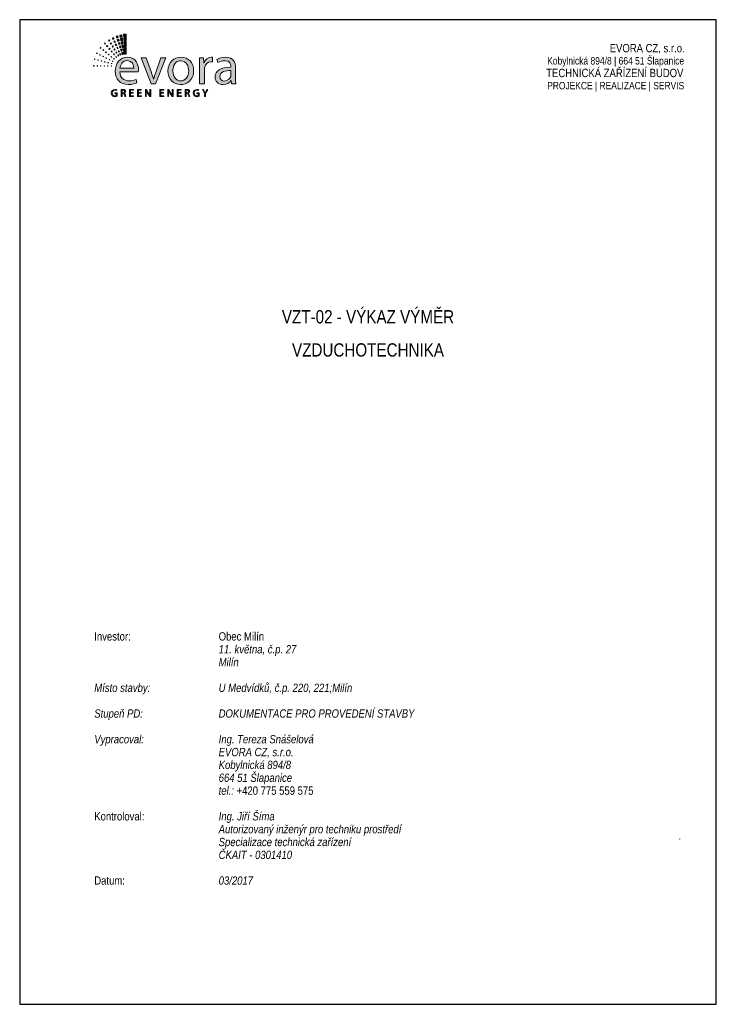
# Paper-space layout 'VV' of a CAD drawing. Header units: millimetres. Extents: x 4 to 214, y -5 to 292.
import ezdxf

# ---------------------------------------------------------------- set-up
doc = ezdxf.new("R2010")
doc.units = ezdxf.units.MM
doc.linetypes.add('DOT', pattern=[25, 0, -25])
doc.styles.add('ARIAL NARROW 16', font='ARIALN.TTF', dxfattribs={"height": 4})
doc.styles.get("Standard").update_dxf_attribs({"font": 'arial.ttf'})

# ---------------------------------------------------------------- blocks, each defined once
blk = doc.blocks.new('block 4')
h = blk.add_hatch(color=8)
h.dxf.hatch_style = 2
h.paths.add_polyline_path([(47.78, 40.51), (47.68, 41.25), (46.99, 41.14), (47.14, 40.41)])
h = blk.add_hatch(color=8)
h.dxf.hatch_style = 2
h.paths.add_polyline_path([(49.07, 40.5), (49.07, 41.43), (48.19, 41.38), (48.27, 40.46)])
h = blk.add_hatch(color=8)
h.dxf.hatch_style = 2
h.paths.add_polyline_path([(42.48, 38.41), (42.29, 38.64), (42.08, 38.47), (42.28, 38.24)])
h = blk.add_hatch(color=8)
h.dxf.hatch_style = 2
h.paths.add_polyline_path([(43.84, 39.31), (43.65, 39.64), (43.36, 39.47), (43.56, 39.14)])
h = blk.add_hatch(color=8)
h.dxf.hatch_style = 2
h.paths.add_polyline_path([(44.4, 38.35), (44.21, 38.68), (43.95, 38.53), (44.15, 38.2)])
h = blk.add_hatch(color=8)
h.dxf.hatch_style = 2
h.paths.add_polyline_path([(45.19, 39.92), (45.01, 40.36), (44.62, 40.19), (44.82, 39.76)])
h = blk.add_hatch(color=8)
h.dxf.hatch_style = 2
h.paths.add_polyline_path([(45.62, 38.9), (45.43, 39.34), (45.08, 39.18), (45.28, 38.75)])
h = blk.add_hatch(color=8)
h.dxf.hatch_style = 2
h.paths.add_polyline_path([(46.04, 37.87), (45.86, 38.31), (45.55, 38.17), (45.75, 37.74)])
h = blk.add_hatch(color=8)
h.dxf.hatch_style = 2
h.paths.add_polyline_path([(46.53, 40.33), (46.38, 40.91), (45.86, 40.75), (46.04, 40.19)])
h = blk.add_hatch(color=8)
h.dxf.hatch_style = 2
h.paths.add_polyline_path([(46.82, 39.26), (46.67, 39.83), (46.2, 39.7), (46.38, 39.13)])
h = blk.add_hatch(color=8)
h.dxf.hatch_style = 2
h.paths.add_polyline_path([(47.11, 38.19), (46.95, 38.76), (46.54, 38.64), (46.72, 38.08)])
h = blk.add_hatch(color=8)
h.dxf.hatch_style = 2
h.paths.add_polyline_path([(47.93, 39.41), (47.83, 40.15), (47.22, 40.05), (47.36, 39.32)])
h = blk.add_hatch(color=8)
h.dxf.hatch_style = 2
h.paths.add_polyline_path([(48.08, 38.31), (47.98, 39.05), (47.44, 38.96), (47.59, 38.23)])
h = blk.add_hatch(color=8)
h.dxf.hatch_style = 2
h.paths.add_polyline_path([(48.23, 37.21), (48.13, 37.95), (47.66, 37.87), (47.81, 37.15)])
h = blk.add_hatch(color=8)
h.dxf.hatch_style = 2
h.paths.add_polyline_path([(49.07, 39.39), (49.07, 40.32), (48.28, 40.28), (48.36, 39.36)])
h = blk.add_hatch(color=8)
h.dxf.hatch_style = 2
h.paths.add_polyline_path([(49.07, 38.28), (49.07, 39.21), (48.38, 39.17), (48.46, 38.25)])
h = blk.add_hatch(color=8)
h.dxf.hatch_style = 2
h.paths.add_polyline_path([(49.07, 37.17), (49.07, 38.1), (48.47, 38.06), (48.55, 37.14)])
h = blk.add_hatch(color=8)
h.dxf.hatch_style = 2
h.paths.add_polyline_path([(39.85, 35.37), (39.68, 35.46), (39.59, 35.3), (39.77, 35.21)])
h = blk.add_hatch(color=8)
h.dxf.hatch_style = 2
h.paths.add_polyline_path([(40.83, 34.85), (40.66, 34.94), (40.58, 34.8), (40.76, 34.71)])
h = blk.add_hatch(color=8)
h.dxf.hatch_style = 2
h.paths.add_polyline_path([(41.04, 37.05), (40.86, 37.2), (40.72, 37.04), (40.91, 36.88)])
h = blk.add_hatch(color=8)
h.dxf.hatch_style = 2
h.paths.add_polyline_path([(41.89, 36.33), (41.71, 36.49), (41.58, 36.34), (41.77, 36.19)])
h = blk.add_hatch(color=8)
h.dxf.hatch_style = 2
h.paths.add_polyline_path([(42.74, 35.62), (42.56, 35.77), (42.44, 35.64), (42.63, 35.49)])
h = blk.add_hatch(color=8)
h.dxf.hatch_style = 2
h.paths.add_polyline_path([(43.18, 37.55), (42.99, 37.78), (42.8, 37.63), (43, 37.4)])
h = blk.add_hatch(color=8)
h.dxf.hatch_style = 2
h.paths.add_polyline_path([(43.59, 34.9), (43.41, 35.05), (43.31, 34.94), (43.5, 34.79)])
h = blk.add_hatch(color=8)
h.dxf.hatch_style = 2
h.paths.add_polyline_path([(43.88, 36.68), (43.69, 36.92), (43.52, 36.78), (43.72, 36.55)])
h = blk.add_hatch(color=8)
h.dxf.hatch_style = 2
h.paths.add_polyline_path([(44.58, 35.82), (44.39, 36.06), (44.24, 35.94), (44.44, 35.71)])
h = blk.add_hatch(color=8)
h.dxf.hatch_style = 2
h.paths.add_polyline_path([(44.97, 37.4), (44.77, 37.72), (44.54, 37.59), (44.74, 37.26)])
h = blk.add_hatch(color=8)
h.dxf.hatch_style = 2
h.paths.add_polyline_path([(45.28, 34.96), (45.09, 35.19), (44.96, 35.09), (45.16, 34.86)])
h = blk.add_hatch(color=8)
h.dxf.hatch_style = 2
h.paths.add_polyline_path([(45.53, 36.44), (45.34, 36.77), (45.13, 36.65), (45.33, 36.32)])
h = blk.add_hatch(color=8)
h.dxf.hatch_style = 2
h.paths.add_polyline_path([(46.09, 35.48), (45.9, 35.81), (45.72, 35.7), (45.93, 35.38)])
h = blk.add_hatch(color=8)
h.dxf.hatch_style = 2
h.paths.add_polyline_path([(46.47, 36.85), (46.29, 37.28), (46.02, 37.16), (46.22, 36.73)])
h = blk.add_hatch(color=8)
h.dxf.hatch_style = 2
h.paths.add_polyline_path([(46.66, 34.53), (46.46, 34.85), (46.32, 34.77), (46.52, 34.44)])
h = blk.add_hatch(color=8)
h.dxf.hatch_style = 2
h.paths.add_polyline_path([(46.9, 35.82), (46.72, 36.26), (46.48, 36.15), (46.68, 35.72)])
h = blk.add_hatch(color=8)
h.dxf.hatch_style = 2
h.paths.add_polyline_path([(47.39, 37.11), (47.24, 37.69), (46.88, 37.58), (47.06, 37.02)])
h = blk.add_hatch(color=8)
h.dxf.hatch_style = 2
h.paths.add_polyline_path([(47.33, 34.8), (47.15, 35.23), (46.95, 35.15), (47.15, 34.72)])
h = blk.add_hatch(color=8)
h.dxf.hatch_style = 2
h.paths.add_polyline_path([(47.68, 36.04), (47.53, 36.61), (47.22, 36.52), (47.4, 35.96)])
h = blk.add_hatch(color=8)
h.dxf.hatch_style = 2
h.paths.add_polyline_path([(47.97, 34.97), (47.82, 35.54), (47.56, 35.47), (47.74, 34.9)])
h = blk.add_hatch(color=8)
h.dxf.hatch_style = 2
h.paths.add_polyline_path([(48.38, 36.11), (48.28, 36.84), (47.88, 36.78), (48.03, 36.06)])
h = blk.add_hatch(color=8)
h.dxf.hatch_style = 2
h.paths.add_polyline_path([(48.53, 35.05), (48.43, 35.74), (48.11, 35.7), (48.25, 35.01)])
h = blk.add_hatch(color=8)
h.dxf.hatch_style = 2
h.paths.add_polyline_path([(49.07, 36.06), (49.07, 36.98), (48.57, 36.96), (48.65, 36.04)])
h = blk.add_hatch(color=8)
h.dxf.hatch_style = 2
h.paths.add_polyline_path([(49.07, 35.05), (49.07, 35.87), (48.67, 35.85), (48.74, 35.03)])
h = blk.add_hatch(color=8)
h.dxf.hatch_style = 2
h.paths.add_polyline_path([(39.07, 33.49), (38.92, 33.53), (38.88, 33.38), (39.03, 33.34)])
h = blk.add_hatch(color=8)
h.dxf.hatch_style = 2
h.paths.add_polyline_path([(40.15, 33.19), (40, 33.24), (39.96, 33.11), (40.11, 33.07)])
h = blk.add_hatch(color=8)
h.dxf.hatch_style = 2
h.paths.add_polyline_path([(41.22, 32.9), (41.07, 32.94), (41.04, 32.84), (41.19, 32.8)])
h = blk.add_hatch(color=8)
h.dxf.hatch_style = 2
h.paths.add_polyline_path([(41.81, 34.32), (41.64, 34.41), (41.57, 34.29), (41.74, 34.2)])
h = blk.add_hatch(color=8)
h.dxf.hatch_style = 2
h.paths.add_polyline_path([(42.29, 32.61), (42.14, 32.65), (42.11, 32.56), (42.26, 32.52)])
h = blk.add_hatch(color=8)
h.dxf.hatch_style = 2
h.paths.add_polyline_path([(42.79, 33.8), (42.62, 33.89), (42.56, 33.79), (42.73, 33.7)])
h = blk.add_hatch(color=8)
h.dxf.hatch_style = 2
h.paths.add_polyline_path([(43.36, 32.32), (43.21, 32.36), (43.19, 32.29), (43.34, 32.25)])
h = blk.add_hatch(color=8)
h.dxf.hatch_style = 2
h.paths.add_polyline_path([(43.77, 33.27), (43.6, 33.37), (43.55, 33.28), (43.72, 33.19)])
h = blk.add_hatch(color=8)
h.dxf.hatch_style = 2
h.paths.add_polyline_path([(44.44, 34.18), (44.26, 34.34), (44.17, 34.24), (44.36, 34.09)])
h = blk.add_hatch(color=8)
h.dxf.hatch_style = 2
h.paths.add_polyline_path([(44.43, 32.03), (44.28, 32.07), (44.27, 32.02), (44.42, 31.98)])
h = blk.add_hatch(color=8)
h.dxf.hatch_style = 2
h.paths.add_polyline_path([(44.75, 32.75), (44.58, 32.84), (44.54, 32.77), (44.71, 32.69)])
h = blk.add_hatch(color=8)
h.dxf.hatch_style = 2
h.paths.add_polyline_path([(45.29, 33.46), (45.1, 33.62), (45.03, 33.54), (45.22, 33.39)])
h = blk.add_hatch(color=8)
h.dxf.hatch_style = 2
h.paths.add_polyline_path([(45.98, 34.1), (45.79, 34.33), (45.68, 34.25), (45.88, 34.02)])
h = blk.add_hatch(color=8)
h.dxf.hatch_style = 2
h.paths.add_polyline_path([(38.76, 31.37), (38.64, 31.37), (38.63, 31.25), (38.76, 31.25)])
h = blk.add_hatch(color=8)
h.dxf.hatch_style = 2
h.paths.add_polyline_path([(39.87, 31.36), (39.75, 31.36), (39.74, 31.25), (39.87, 31.25)])
h = blk.add_hatch(color=8)
h.dxf.hatch_style = 2
h.paths.add_polyline_path([(40.98, 31.34), (40.86, 31.34), (40.85, 31.25), (40.98, 31.25)])
h = blk.add_hatch(color=8)
h.dxf.hatch_style = 2
h.paths.add_polyline_path([(42.09, 31.33), (41.97, 31.33), (41.96, 31.25), (42.09, 31.25)])
h = blk.add_hatch(color=8)
h.dxf.hatch_style = 2
h.paths.add_polyline_path([(43.2, 31.31), (43.08, 31.31), (43.08, 31.25), (43.2, 31.25)])
h = blk.add_hatch(color=8)
h.dxf.hatch_style = 2
h.paths.add_polyline_path([(44.32, 31.29), (44.19, 31.3), (44.19, 31.25), (44.31, 31.25)])
at = {"lineweight": 0}
for points in [[(47.78, 40.51), (47.68, 41.25), (46.99, 41.14), (47.14, 40.41), (47.78, 40.51)], [(49.07, 40.5), (49.07, 41.43), (48.19, 41.38), (48.27, 40.46), (49.07, 40.5)], [(42.48, 38.41), (42.29, 38.64), (42.08, 38.47), (42.28, 38.24), (42.48, 38.41)], [(43.84, 39.31), (43.65, 39.64), (43.36, 39.47), (43.56, 39.14), (43.84, 39.31)], [(44.4, 38.35), (44.21, 38.68), (43.95, 38.53), (44.15, 38.2), (44.4, 38.35)], [(45.19, 39.92), (45.01, 40.36), (44.62, 40.19), (44.82, 39.76), (45.19, 39.92)], [(45.62, 38.9), (45.43, 39.34), (45.08, 39.18), (45.28, 38.75), (45.62, 38.9)], [(46.04, 37.87), (45.86, 38.31), (45.55, 38.17), (45.75, 37.74), (46.04, 37.87)], [(46.53, 40.33), (46.38, 40.91), (45.86, 40.75), (46.04, 40.19), (46.53, 40.33)], [(46.82, 39.26), (46.67, 39.83), (46.2, 39.7), (46.38, 39.13), (46.82, 39.26)], [(47.11, 38.19), (46.95, 38.76), (46.54, 38.64), (46.72, 38.08), (47.11, 38.19)], [(47.93, 39.41), (47.83, 40.15), (47.22, 40.05), (47.36, 39.32), (47.93, 39.41)], [(48.08, 38.31), (47.98, 39.05), (47.44, 38.96), (47.59, 38.23), (48.08, 38.31)], [(48.23, 37.21), (48.13, 37.95), (47.66, 37.87), (47.81, 37.15), (48.23, 37.21)], [(49.07, 39.39), (49.07, 40.32), (48.28, 40.28), (48.36, 39.36), (49.07, 39.39)], [(49.07, 38.28), (49.07, 39.21), (48.38, 39.17), (48.46, 38.25), (49.07, 38.28)], [(49.07, 37.17), (49.07, 38.1), (48.47, 38.06), (48.55, 37.14), (49.07, 37.17)], [(39.85, 35.37), (39.68, 35.46), (39.59, 35.3), (39.77, 35.21), (39.85, 35.37)], [(40.83, 34.85), (40.66, 34.94), (40.58, 34.8), (40.76, 34.71), (40.83, 34.85)], [(41.04, 37.05), (40.86, 37.2), (40.72, 37.04), (40.91, 36.88), (41.04, 37.05)], [(41.89, 36.33), (41.71, 36.49), (41.58, 36.34), (41.77, 36.19), (41.89, 36.33)], [(42.74, 35.62), (42.56, 35.77), (42.44, 35.64), (42.63, 35.49), (42.74, 35.62)], [(43.18, 37.55), (42.99, 37.78), (42.8, 37.63), (43, 37.4), (43.18, 37.55)], [(43.59, 34.9), (43.41, 35.05), (43.31, 34.94), (43.5, 34.79), (43.59, 34.9)], [(43.88, 36.68), (43.69, 36.92), (43.52, 36.78), (43.72, 36.55), (43.88, 36.68)], [(44.58, 35.82), (44.39, 36.06), (44.24, 35.94), (44.44, 35.71), (44.58, 35.82)], [(44.97, 37.4), (44.77, 37.72), (44.54, 37.59), (44.74, 37.26), (44.97, 37.4)], [(45.28, 34.96), (45.09, 35.19), (44.96, 35.09), (45.16, 34.86), (45.28, 34.96)], [(45.53, 36.44), (45.34, 36.77), (45.13, 36.65), (45.33, 36.32), (45.53, 36.44)], [(46.09, 35.48), (45.9, 35.81), (45.72, 35.7), (45.93, 35.38), (46.09, 35.48)], [(46.47, 36.85), (46.29, 37.28), (46.02, 37.16), (46.22, 36.73), (46.47, 36.85)], [(46.66, 34.53), (46.46, 34.85), (46.32, 34.77), (46.52, 34.44), (46.66, 34.53)], [(46.9, 35.82), (46.72, 36.26), (46.48, 36.15), (46.68, 35.72), (46.9, 35.82)], [(47.39, 37.11), (47.24, 37.69), (46.88, 37.58), (47.06, 37.02), (47.39, 37.11)], [(47.33, 34.8), (47.15, 35.23), (46.95, 35.15), (47.15, 34.72), (47.33, 34.8)], [(47.68, 36.04), (47.53, 36.61), (47.22, 36.52), (47.4, 35.96), (47.68, 36.04)], [(47.97, 34.97), (47.82, 35.54), (47.56, 35.47), (47.74, 34.9), (47.97, 34.97)], [(48.38, 36.11), (48.28, 36.84), (47.88, 36.78), (48.03, 36.06), (48.38, 36.11)], [(48.53, 35.05), (48.43, 35.74), (48.11, 35.7), (48.25, 35.01), (48.53, 35.05)], [(49.07, 36.06), (49.07, 36.98), (48.57, 36.96), (48.65, 36.04), (49.07, 36.06)], [(49.07, 35.05), (49.07, 35.87), (48.67, 35.85), (48.74, 35.03), (49.07, 35.05)], [(39.07, 33.49), (38.92, 33.53), (38.88, 33.38), (39.03, 33.34), (39.07, 33.49)], [(40.15, 33.19), (40, 33.24), (39.96, 33.11), (40.11, 33.07), (40.15, 33.19)], [(41.22, 32.9), (41.07, 32.94), (41.04, 32.84), (41.19, 32.8), (41.22, 32.9)], [(41.81, 34.32), (41.64, 34.41), (41.57, 34.29), (41.74, 34.2), (41.81, 34.32)], [(42.29, 32.61), (42.14, 32.65), (42.11, 32.56), (42.26, 32.52), (42.29, 32.61)], [(42.79, 33.8), (42.62, 33.89), (42.56, 33.79), (42.73, 33.7), (42.79, 33.8)], [(43.36, 32.32), (43.21, 32.36), (43.19, 32.29), (43.34, 32.25), (43.36, 32.32)], [(43.77, 33.27), (43.6, 33.37), (43.55, 33.28), (43.72, 33.19), (43.77, 33.27)], [(44.44, 34.18), (44.26, 34.34), (44.17, 34.24), (44.36, 34.09), (44.44, 34.18)], [(44.43, 32.03), (44.28, 32.07), (44.27, 32.02), (44.42, 31.98), (44.43, 32.03)], [(44.75, 32.75), (44.58, 32.84), (44.54, 32.77), (44.71, 32.69), (44.75, 32.75)], [(45.29, 33.46), (45.1, 33.62), (45.03, 33.54), (45.22, 33.39), (45.29, 33.46)], [(45.98, 34.1), (45.79, 34.33), (45.68, 34.25), (45.88, 34.02), (45.98, 34.1)], [(38.76, 31.37), (38.64, 31.37), (38.63, 31.25), (38.76, 31.25), (38.76, 31.37)], [(39.87, 31.36), (39.75, 31.36), (39.74, 31.25), (39.87, 31.25), (39.87, 31.36)], [(40.98, 31.34), (40.86, 31.34), (40.85, 31.25), (40.98, 31.25), (40.98, 31.34)], [(42.09, 31.33), (41.97, 31.33), (41.96, 31.25), (42.09, 31.25), (42.09, 31.33)], [(43.2, 31.31), (43.08, 31.31), (43.08, 31.25), (43.2, 31.25), (43.2, 31.31)], [(44.32, 31.29), (44.19, 31.3), (44.19, 31.25), (44.31, 31.25), (44.32, 31.29)]]:
    blk.add_lwpolyline(points, dxfattribs=at)
blk = doc.blocks.new('block 3')
blk.add_blockref('block 4', (0, 0))
blk = doc.blocks.new('block 2')
blk.add_blockref('block 3', (0, 0))
blk = doc.blocks.new('A$C685A7237')
h = blk.add_hatch(color=63)
h.dxf.hatch_style = 2
edge = h.paths.add_edge_path()
edge.add_spline(control_points=[(43.89, -12.57), (43.89, -12.71), (43.87, -12.89), (43.82, -13.06), (43.58, -13.77), (42.87, -14.46), (41.76, -14.46), (41, -14.46), (40.34, -14.01), (40.34, -13.01), (40.34, -11.38), (42.23, -11.08), (43.89, -11.12), (43.89, -11.12), (43.89, -12.57), (43.89, -12.57)], knot_values=[0, 0, 0, 0, 1, 1, 1, 2, 2, 2, 3, 3, 3, 4, 4, 4, 5, 5, 5, 5], degree=3, periodic=0)
edge = h.paths.add_edge_path()
edge.add_spline(control_points=[(45.36, -10.25), (45.36, -8.59), (44.74, -6.84), (42.17, -6.84), (41.12, -6.84), (40.09, -7.13), (39.4, -7.57), (39.4, -7.57), (39.75, -8.59), (39.75, -8.59), (40.34, -8.19), (41.15, -7.96), (41.95, -7.96), (43.66, -7.95), (43.86, -9.21), (43.86, -9.89), (43.86, -9.89), (43.86, -10.06), (43.86, -10.06), (40.61, -10.04), (38.81, -11.15), (38.81, -13.18), (38.81, -14.39), (39.68, -15.59), (41.38, -15.59), (42.57, -15.59), (43.47, -15), (43.94, -14.34), (43.94, -14.34), (43.99, -14.34), (43.99, -14.34), (43.99, -14.34), (44.11, -15.4), (44.11, -15.4), (44.11, -15.4), (45.48, -15.4), (45.48, -15.4), (45.4, -14.83), (45.36, -14.12), (45.36, -13.39), (45.36, -13.39), (45.36, -10.25), (45.36, -10.25)], knot_values=[0, 0, 0, 0, 1, 1, 1, 2, 2, 2, 3, 3, 3, 4, 4, 4, 5, 5, 5, 6, 6, 6, 7, 7, 7, 8, 8, 8, 9, 9, 9, 10, 10, 10, 11, 11, 11, 12, 12, 12, 13, 13, 13, 14, 14, 14, 14], degree=3, periodic=0)
edge = h.paths.add_edge_path()
edge.add_spline(control_points=[(33.89, -15.4), (33.89, -15.4), (35.42, -15.4), (35.42, -15.4), (35.42, -15.4), (35.42, -10.93), (35.42, -10.93), (35.42, -10.68), (35.43, -10.42), (35.47, -10.22), (35.68, -9.07), (36.44, -8.28), (37.51, -8.28), (37.72, -8.28), (37.88, -8.28), (38.03, -8.31), (38.03, -8.31), (38.03, -6.87), (38.03, -6.87), (37.89, -6.86), (37.77, -6.84), (37.62, -6.84), (36.6, -6.84), (35.66, -7.55), (35.28, -8.67), (35.28, -8.67), (35.23, -8.67), (35.23, -8.67), (35.23, -8.67), (35.16, -7.01), (35.16, -7.01), (35.16, -7.01), (33.82, -7.01), (33.82, -7.01), (33.87, -7.79), (33.89, -8.64), (33.89, -9.63), (33.89, -9.63), (33.89, -15.4), (33.89, -15.4)], knot_values=[0, 0, 0, 0, 1, 1, 1, 2, 2, 2, 3, 3, 3, 4, 4, 4, 5, 5, 5, 6, 6, 6, 7, 7, 7, 8, 8, 8, 9, 9, 9, 10, 10, 10, 11, 11, 11, 12, 12, 12, 13, 13, 13, 13], degree=3, periodic=0)
edge = h.paths.add_edge_path()
edge.add_spline(control_points=[(27.9, -7.98), (29.7, -7.98), (30.41, -9.77), (30.41, -11.19), (30.41, -13.08), (29.32, -14.44), (27.86, -14.44), (26.37, -14.44), (25.33, -13.06), (25.33, -11.22), (25.33, -9.64), (26.11, -7.98), (27.9, -7.98)], knot_values=[0, 0, 0, 0, 1, 1, 1, 2, 2, 2, 3, 3, 3, 4, 4, 4, 4], degree=3, periodic=0)
edge = h.paths.add_edge_path()
edge.add_spline(control_points=[(27.93, -6.84), (25.63, -6.84), (23.77, -8.48), (23.77, -11.27), (23.77, -13.92), (25.54, -15.59), (27.79, -15.59), (29.8, -15.59), (31.97, -14.24), (31.97, -11.14), (31.97, -8.59), (30.34, -6.84), (27.93, -6.84)], knot_values=[0, 0, 0, 0, 1, 1, 1, 2, 2, 2, 3, 3, 3, 4, 4, 4, 4], degree=3, periodic=0)
edge = h.paths.add_edge_path()
edge.add_spline(control_points=[(15.18, -7.01), (15.18, -7.01), (18.37, -15.4), (18.37, -15.4), (18.37, -15.4), (19.82, -15.4), (19.82, -15.4), (19.82, -15.4), (23.12, -7.01), (23.12, -7.01), (23.12, -7.01), (21.52, -7.01), (21.52, -7.01), (21.52, -7.01), (19.89, -11.71), (19.89, -11.71), (19.62, -12.49), (19.37, -13.18), (19.18, -13.87), (19.18, -13.87), (19.13, -13.87), (19.13, -13.87), (18.96, -13.18), (18.73, -12.49), (18.45, -11.71), (18.45, -11.71), (16.81, -7.01), (16.81, -7.01), (16.81, -7.01), (15.18, -7.01), (15.18, -7.01)], knot_values=[0, 0, 0, 0, 1, 1, 1, 2, 2, 2, 3, 3, 3, 4, 4, 4, 5, 5, 5, 6, 6, 6, 7, 7, 7, 8, 8, 8, 9, 9, 9, 10, 10, 10, 10], degree=3, periodic=0)
edge = h.paths.add_edge_path()
edge.add_spline(control_points=[(8.41, -10.39), (8.53, -9.33), (9.19, -7.93), (10.74, -7.93), (12.46, -7.93), (12.88, -9.44), (12.86, -10.39), (12.86, -10.39), (8.41, -10.39), (8.41, -10.39)], knot_values=[0, 0, 0, 0, 1, 1, 1, 2, 2, 2, 3, 3, 3, 3], degree=3, periodic=0)
edge = h.paths.add_edge_path()
edge.add_spline(control_points=[(14.28, -11.48), (14.31, -11.31), (14.33, -11.08), (14.33, -10.77), (14.33, -9.23), (13.62, -6.84), (10.87, -6.84), (8.42, -6.84), (6.93, -8.81), (6.93, -11.34), (6.93, -13.87), (8.47, -15.59), (11.06, -15.59), (12.39, -15.59), (13.33, -15.29), (13.86, -15.05), (13.86, -15.05), (13.59, -13.96), (13.59, -13.96), (13.03, -14.2), (12.36, -14.39), (11.26, -14.39), (9.72, -14.39), (8.42, -13.54), (8.39, -11.48), (8.39, -11.48), (14.28, -11.48), (14.28, -11.48)], knot_values=[0, 0, 0, 0, 1, 1, 1, 2, 2, 2, 3, 3, 3, 4, 4, 4, 5, 5, 5, 6, 6, 6, 7, 7, 7, 8, 8, 8, 9, 9, 9, 9], degree=3, periodic=0)
h = blk.add_hatch(color=8)
h.dxf.hatch_style = 2
edge = h.paths.add_edge_path()
edge.add_spline(control_points=[(35.79, -19.45), (35.79, -19.45), (35.79, -18.48), (35.79, -18.48), (35.79, -18.48), (36.55, -17.17), (36.55, -17.17), (36.55, -17.17), (36.22, -17.17), (36.22, -17.17), (36.22, -17.17), (35.89, -17.8), (35.89, -17.8), (35.8, -17.97), (35.72, -18.12), (35.66, -18.27), (35.66, -18.27), (35.66, -18.27), (35.66, -18.27), (35.58, -18.11), (35.51, -17.97), (35.43, -17.8), (35.43, -17.8), (35.11, -17.17), (35.11, -17.17), (35.11, -17.17), (34.77, -17.17), (34.77, -17.17), (34.77, -17.17), (35.49, -18.48), (35.49, -18.48), (35.49, -18.48), (35.49, -19.45), (35.49, -19.45), (35.49, -19.45), (35.79, -19.45), (35.79, -19.45)], knot_values=[0, 0, 0, 0, 1, 1, 1, 2, 2, 2, 3, 3, 3, 4, 4, 4, 5, 5, 5, 6, 6, 6, 7, 7, 7, 8, 8, 8, 9, 9, 9, 10, 10, 10, 11, 11, 11, 12, 12, 12, 12], degree=3, periodic=0)
edge = h.paths.add_edge_path()
edge.add_spline(control_points=[(33.69, -18.25), (33.69, -18.25), (32.94, -18.25), (32.94, -18.25), (32.94, -18.25), (32.94, -18.49), (32.94, -18.49), (32.94, -18.49), (33.4, -18.49), (33.4, -18.49), (33.4, -18.49), (33.4, -19.17), (33.4, -19.17), (33.33, -19.21), (33.2, -19.23), (33.01, -19.23), (32.47, -19.23), (32.13, -18.89), (32.13, -18.31), (32.13, -17.74), (32.49, -17.39), (33.04, -17.39), (33.27, -17.39), (33.43, -17.43), (33.55, -17.49), (33.55, -17.49), (33.62, -17.25), (33.62, -17.25), (33.52, -17.2), (33.31, -17.15), (33.05, -17.15), (32.28, -17.15), (31.81, -17.64), (31.81, -18.33), (31.81, -18.68), (31.94, -18.99), (32.13, -19.18), (32.36, -19.39), (32.64, -19.48), (32.99, -19.48), (33.29, -19.48), (33.56, -19.4), (33.69, -19.35), (33.69, -19.35), (33.69, -18.25), (33.69, -18.25)], knot_values=[0, 0, 0, 0, 1, 1, 1, 2, 2, 2, 3, 3, 3, 4, 4, 4, 5, 5, 5, 6, 6, 6, 7, 7, 7, 8, 8, 8, 9, 9, 9, 10, 10, 10, 11, 11, 11, 12, 12, 12, 13, 13, 13, 14, 14, 14, 15, 15, 15, 15], degree=3, periodic=0)
edge = h.paths.add_edge_path()
edge.add_spline(control_points=[(29.56, -17.41), (29.62, -17.39), (29.71, -17.38), (29.86, -17.38), (30.17, -17.38), (30.38, -17.51), (30.38, -17.81), (30.38, -18.07), (30.18, -18.24), (29.87, -18.24), (29.87, -18.24), (29.56, -18.24), (29.56, -18.24), (29.56, -18.24), (29.56, -17.41), (29.56, -17.41)], knot_values=[0, 0, 0, 0, 1, 1, 1, 2, 2, 2, 3, 3, 3, 4, 4, 4, 5, 5, 5, 5], degree=3, periodic=0)
edge = h.paths.add_edge_path()
edge.add_spline(control_points=[(29.27, -19.45), (29.27, -19.45), (29.56, -19.45), (29.56, -19.45), (29.56, -19.45), (29.56, -18.46), (29.56, -18.46), (29.56, -18.46), (29.84, -18.46), (29.84, -18.46), (30.11, -18.47), (30.23, -18.59), (30.3, -18.91), (30.36, -19.19), (30.41, -19.39), (30.45, -19.45), (30.45, -19.45), (30.76, -19.45), (30.76, -19.45), (30.71, -19.36), (30.65, -19.14), (30.58, -18.83), (30.53, -18.59), (30.42, -18.43), (30.25, -18.37), (30.25, -18.37), (30.25, -18.36), (30.25, -18.36), (30.49, -18.27), (30.68, -18.07), (30.68, -17.78), (30.68, -17.6), (30.61, -17.44), (30.5, -17.34), (30.36, -17.22), (30.15, -17.15), (29.84, -17.15), (29.64, -17.15), (29.42, -17.17), (29.27, -17.2), (29.27, -17.2), (29.27, -19.45), (29.27, -19.45)], knot_values=[0, 0, 0, 0, 1, 1, 1, 2, 2, 2, 3, 3, 3, 4, 4, 4, 5, 5, 5, 6, 6, 6, 7, 7, 7, 8, 8, 8, 9, 9, 9, 10, 10, 10, 11, 11, 11, 12, 12, 12, 13, 13, 13, 14, 14, 14, 14], degree=3, periodic=0)
h.paths.add_polyline_path([(27.93, -18.14), (27.05, -18.14), (27.05, -17.42), (27.99, -17.42), (27.99, -17.17), (26.75, -17.17), (26.75, -19.45), (28.04, -19.45), (28.04, -19.21), (27.05, -19.21), (27.05, -18.38), (27.93, -18.38)])
edge = h.paths.add_edge_path()
edge.add_spline(control_points=[(23.96, -19.45), (23.96, -19.45), (23.96, -18.48), (23.96, -18.48), (23.96, -18.1), (23.95, -17.82), (23.94, -17.54), (23.94, -17.54), (23.95, -17.53), (23.95, -17.53), (24.06, -17.78), (24.21, -18.04), (24.37, -18.3), (24.37, -18.3), (25.1, -19.45), (25.1, -19.45), (25.1, -19.45), (25.39, -19.45), (25.39, -19.45), (25.39, -19.45), (25.39, -17.17), (25.39, -17.17), (25.39, -17.17), (25.12, -17.17), (25.12, -17.17), (25.12, -17.17), (25.12, -18.13), (25.12, -18.13), (25.12, -18.48), (25.12, -18.76), (25.15, -19.06), (25.15, -19.06), (25.14, -19.07), (25.14, -19.07), (25.03, -18.83), (24.9, -18.59), (24.73, -18.33), (24.73, -18.33), (24.01, -17.17), (24.01, -17.17), (24.01, -17.17), (23.68, -17.17), (23.68, -17.17), (23.68, -17.17), (23.68, -19.45), (23.68, -19.45), (23.68, -19.45), (23.96, -19.45), (23.96, -19.45)], knot_values=[0, 0, 0, 0, 1, 1, 1, 2, 2, 2, 3, 3, 3, 4, 4, 4, 5, 5, 5, 6, 6, 6, 7, 7, 7, 8, 8, 8, 9, 9, 9, 10, 10, 10, 11, 11, 11, 12, 12, 12, 13, 13, 13, 14, 14, 14, 15, 15, 15, 16, 16, 16, 16], degree=3, periodic=0)
h.paths.add_polyline_path([(22.34, -18.14), (21.46, -18.14), (21.46, -17.42), (22.4, -17.42), (22.4, -17.17), (21.16, -17.17), (21.16, -19.45), (22.45, -19.45), (22.45, -19.21), (21.46, -19.21), (21.46, -18.38), (22.34, -18.38)])
edge = h.paths.add_edge_path()
edge.add_spline(control_points=[(16.8, -19.45), (16.8, -19.45), (16.8, -18.48), (16.8, -18.48), (16.8, -18.1), (16.8, -17.82), (16.78, -17.54), (16.78, -17.54), (16.79, -17.53), (16.79, -17.53), (16.9, -17.78), (17.06, -18.04), (17.22, -18.3), (17.22, -18.3), (17.94, -19.45), (17.94, -19.45), (17.94, -19.45), (18.24, -19.45), (18.24, -19.45), (18.24, -19.45), (18.24, -17.17), (18.24, -17.17), (18.24, -17.17), (17.96, -17.17), (17.96, -17.17), (17.96, -17.17), (17.96, -18.13), (17.96, -18.13), (17.96, -18.48), (17.97, -18.76), (17.99, -19.06), (17.99, -19.06), (17.98, -19.07), (17.98, -19.07), (17.88, -18.83), (17.74, -18.59), (17.58, -18.33), (17.58, -18.33), (16.85, -17.17), (16.85, -17.17), (16.85, -17.17), (16.53, -17.17), (16.53, -17.17), (16.53, -17.17), (16.53, -19.45), (16.53, -19.45), (16.53, -19.45), (16.8, -19.45), (16.8, -19.45)], knot_values=[0, 0, 0, 0, 1, 1, 1, 2, 2, 2, 3, 3, 3, 4, 4, 4, 5, 5, 5, 6, 6, 6, 7, 7, 7, 8, 8, 8, 9, 9, 9, 10, 10, 10, 11, 11, 11, 12, 12, 12, 13, 13, 13, 14, 14, 14, 15, 15, 15, 16, 16, 16, 16], degree=3, periodic=0)
h.paths.add_polyline_path([(15.19, -18.14), (14.31, -18.14), (14.31, -17.42), (15.24, -17.42), (15.24, -17.17), (14.01, -17.17), (14.01, -19.45), (15.29, -19.45), (15.29, -19.21), (14.31, -19.21), (14.31, -18.38), (15.19, -18.38)])
h.paths.add_polyline_path([(12.68, -18.14), (11.79, -18.14), (11.79, -17.42), (12.73, -17.42), (12.73, -17.17), (11.49, -17.17), (11.49, -19.45), (12.78, -19.45), (12.78, -19.21), (11.79, -19.21), (11.79, -18.38), (12.68, -18.38)])
edge = h.paths.add_edge_path()
edge.add_spline(control_points=[(9.12, -17.41), (9.17, -17.39), (9.27, -17.38), (9.41, -17.38), (9.73, -17.38), (9.94, -17.51), (9.94, -17.81), (9.94, -18.07), (9.74, -18.24), (9.42, -18.24), (9.42, -18.24), (9.12, -18.24), (9.12, -18.24), (9.12, -18.24), (9.12, -17.41), (9.12, -17.41)], knot_values=[0, 0, 0, 0, 1, 1, 1, 2, 2, 2, 3, 3, 3, 4, 4, 4, 5, 5, 5, 5], degree=3, periodic=0)
edge = h.paths.add_edge_path()
edge.add_spline(control_points=[(8.83, -19.45), (8.83, -19.45), (9.12, -19.45), (9.12, -19.45), (9.12, -19.45), (9.12, -18.46), (9.12, -18.46), (9.12, -18.46), (9.4, -18.46), (9.4, -18.46), (9.67, -18.47), (9.79, -18.59), (9.86, -18.91), (9.92, -19.19), (9.97, -19.39), (10.01, -19.45), (10.01, -19.45), (10.31, -19.45), (10.31, -19.45), (10.27, -19.36), (10.21, -19.14), (10.14, -18.83), (10.08, -18.59), (9.98, -18.43), (9.81, -18.37), (9.81, -18.37), (9.81, -18.36), (9.81, -18.36), (10.04, -18.27), (10.23, -18.07), (10.23, -17.78), (10.23, -17.6), (10.17, -17.44), (10.05, -17.34), (9.91, -17.22), (9.71, -17.15), (9.39, -17.15), (9.19, -17.15), (8.98, -17.17), (8.83, -17.2), (8.83, -17.2), (8.83, -19.45), (8.83, -19.45)], knot_values=[0, 0, 0, 0, 1, 1, 1, 2, 2, 2, 3, 3, 3, 4, 4, 4, 5, 5, 5, 6, 6, 6, 7, 7, 7, 8, 8, 8, 9, 9, 9, 10, 10, 10, 11, 11, 11, 12, 12, 12, 13, 13, 13, 14, 14, 14, 14], degree=3, periodic=0)
edge = h.paths.add_edge_path()
edge.add_spline(control_points=[(7.53, -18.25), (7.53, -18.25), (6.78, -18.25), (6.78, -18.25), (6.78, -18.25), (6.78, -18.49), (6.78, -18.49), (6.78, -18.49), (7.24, -18.49), (7.24, -18.49), (7.24, -18.49), (7.24, -19.17), (7.24, -19.17), (7.17, -19.21), (7.04, -19.23), (6.85, -19.23), (6.31, -19.23), (5.97, -18.89), (5.97, -18.31), (5.97, -17.74), (6.33, -17.39), (6.89, -17.39), (7.12, -17.39), (7.27, -17.43), (7.39, -17.49), (7.39, -17.49), (7.47, -17.25), (7.47, -17.25), (7.37, -17.2), (7.16, -17.15), (6.89, -17.15), (6.13, -17.15), (5.66, -17.64), (5.66, -18.33), (5.66, -18.68), (5.78, -18.99), (5.98, -19.18), (6.2, -19.39), (6.48, -19.48), (6.83, -19.48), (7.14, -19.48), (7.4, -19.4), (7.53, -19.35), (7.53, -19.35), (7.53, -18.25), (7.53, -18.25)], knot_values=[0, 0, 0, 0, 1, 1, 1, 2, 2, 2, 3, 3, 3, 4, 4, 4, 5, 5, 5, 6, 6, 6, 7, 7, 7, 8, 8, 8, 9, 9, 9, 10, 10, 10, 11, 11, 11, 12, 12, 12, 13, 13, 13, 14, 14, 14, 15, 15, 15, 15], degree=3, periodic=0)
at = {"lineweight": 0}
for points in [[(12.68, -18.14), (11.79, -18.14), (11.79, -17.42), (12.73, -17.42), (12.73, -17.17), (11.49, -17.17), (11.49, -19.45), (12.78, -19.45), (12.78, -19.21), (11.79, -19.21), (11.79, -18.38), (12.68, -18.38), (12.68, -18.14)], [(15.19, -18.14), (14.31, -18.14), (14.31, -17.42), (15.24, -17.42), (15.24, -17.17), (14.01, -17.17), (14.01, -19.45), (15.29, -19.45), (15.29, -19.21), (14.31, -19.21), (14.31, -18.38), (15.19, -18.38), (15.19, -18.14)], [(22.34, -18.14), (21.46, -18.14), (21.46, -17.42), (22.4, -17.42), (22.4, -17.17), (21.16, -17.17), (21.16, -19.45), (22.45, -19.45), (22.45, -19.21), (21.46, -19.21), (21.46, -18.38), (22.34, -18.38), (22.34, -18.14)], [(27.93, -18.14), (27.05, -18.14), (27.05, -17.42), (27.99, -17.42), (27.99, -17.17), (26.75, -17.17), (26.75, -19.45), (28.04, -19.45), (28.04, -19.21), (27.05, -19.21), (27.05, -18.38), (27.93, -18.38), (27.93, -18.14)]]:
    blk.add_lwpolyline(points, dxfattribs=at)
for points, knots in [([(14.28, -11.48), (14.31, -11.31), (14.33, -11.08), (14.33, -10.77), (14.33, -9.23), (13.62, -6.84), (10.87, -6.84), (8.42, -6.84), (6.93, -8.81), (6.93, -11.34), (6.93, -13.87), (8.47, -15.59), (11.06, -15.59), (12.39, -15.59), (13.33, -15.29), (13.86, -15.05), (13.86, -15.05), (13.59, -13.96), (13.59, -13.96), (13.03, -14.2), (12.36, -14.39), (11.26, -14.39), (9.72, -14.39), (8.42, -13.54), (8.39, -11.48), (8.39, -11.48), (14.28, -11.48), (14.28, -11.48)], [0, 0, 0, 0, 1, 1, 1, 2, 2, 2, 3, 3, 3, 4, 4, 4, 5, 5, 5, 6, 6, 6, 7, 7, 7, 8, 8, 8, 9, 9, 9, 9]), ([(8.41, -10.39), (8.53, -9.33), (9.19, -7.93), (10.74, -7.93), (12.46, -7.93), (12.88, -9.44), (12.86, -10.39), (12.86, -10.39), (8.41, -10.39), (8.41, -10.39)], [0, 0, 0, 0, 1, 1, 1, 2, 2, 2, 3, 3, 3, 3]), ([(15.18, -7.01), (15.18, -7.01), (18.37, -15.4), (18.37, -15.4), (18.37, -15.4), (19.82, -15.4), (19.82, -15.4), (19.82, -15.4), (23.12, -7.01), (23.12, -7.01), (23.12, -7.01), (21.52, -7.01), (21.52, -7.01), (21.52, -7.01), (19.89, -11.71), (19.89, -11.71), (19.62, -12.49), (19.37, -13.18), (19.18, -13.87), (19.18, -13.87), (19.13, -13.87), (19.13, -13.87), (18.96, -13.18), (18.73, -12.49), (18.45, -11.71), (18.45, -11.71), (16.81, -7.01), (16.81, -7.01), (16.81, -7.01), (15.18, -7.01), (15.18, -7.01)], [0, 0, 0, 0, 1, 1, 1, 2, 2, 2, 3, 3, 3, 4, 4, 4, 5, 5, 5, 6, 6, 6, 7, 7, 7, 8, 8, 8, 9, 9, 9, 10, 10, 10, 10]), ([(27.93, -6.84), (25.63, -6.84), (23.77, -8.48), (23.77, -11.27), (23.77, -13.92), (25.54, -15.59), (27.79, -15.59), (29.8, -15.59), (31.97, -14.24), (31.97, -11.14), (31.97, -8.59), (30.34, -6.84), (27.93, -6.84)], [0, 0, 0, 0, 1, 1, 1, 2, 2, 2, 3, 3, 3, 4, 4, 4, 4]), ([(27.9, -7.98), (29.7, -7.98), (30.41, -9.77), (30.41, -11.19), (30.41, -13.08), (29.32, -14.44), (27.86, -14.44), (26.37, -14.44), (25.33, -13.06), (25.33, -11.22), (25.33, -9.64), (26.11, -7.98), (27.9, -7.98)], [0, 0, 0, 0, 1, 1, 1, 2, 2, 2, 3, 3, 3, 4, 4, 4, 4]), ([(33.89, -15.4), (33.89, -15.4), (35.42, -15.4), (35.42, -15.4), (35.42, -15.4), (35.42, -10.93), (35.42, -10.93), (35.42, -10.68), (35.43, -10.42), (35.47, -10.22), (35.68, -9.07), (36.44, -8.28), (37.51, -8.28), (37.72, -8.28), (37.88, -8.28), (38.03, -8.31), (38.03, -8.31), (38.03, -6.87), (38.03, -6.87), (37.89, -6.86), (37.77, -6.84), (37.62, -6.84), (36.6, -6.84), (35.66, -7.55), (35.28, -8.67), (35.28, -8.67), (35.23, -8.67), (35.23, -8.67), (35.23, -8.67), (35.16, -7.01), (35.16, -7.01), (35.16, -7.01), (33.82, -7.01), (33.82, -7.01), (33.87, -7.79), (33.89, -8.64), (33.89, -9.63), (33.89, -9.63), (33.89, -15.4), (33.89, -15.4)], [0, 0, 0, 0, 1, 1, 1, 2, 2, 2, 3, 3, 3, 4, 4, 4, 5, 5, 5, 6, 6, 6, 7, 7, 7, 8, 8, 8, 9, 9, 9, 10, 10, 10, 11, 11, 11, 12, 12, 12, 13, 13, 13, 13]), ([(45.36, -10.25), (45.36, -8.59), (44.74, -6.84), (42.17, -6.84), (41.12, -6.84), (40.09, -7.13), (39.4, -7.57), (39.4, -7.57), (39.75, -8.59), (39.75, -8.59), (40.34, -8.19), (41.15, -7.96), (41.95, -7.96), (43.66, -7.95), (43.86, -9.21), (43.86, -9.89), (43.86, -9.89), (43.86, -10.06), (43.86, -10.06), (40.61, -10.04), (38.81, -11.15), (38.81, -13.18), (38.81, -14.39), (39.68, -15.59), (41.38, -15.59), (42.57, -15.59), (43.47, -15), (43.94, -14.34), (43.94, -14.34), (43.99, -14.34), (43.99, -14.34), (43.99, -14.34), (44.11, -15.4), (44.11, -15.4), (44.11, -15.4), (45.48, -15.4), (45.48, -15.4), (45.4, -14.83), (45.36, -14.12), (45.36, -13.39), (45.36, -13.39), (45.36, -10.25), (45.36, -10.25)], [0, 0, 0, 0, 1, 1, 1, 2, 2, 2, 3, 3, 3, 4, 4, 4, 5, 5, 5, 6, 6, 6, 7, 7, 7, 8, 8, 8, 9, 9, 9, 10, 10, 10, 11, 11, 11, 12, 12, 12, 13, 13, 13, 14, 14, 14, 14]), ([(43.89, -12.57), (43.89, -12.71), (43.87, -12.89), (43.82, -13.06), (43.58, -13.77), (42.87, -14.46), (41.76, -14.46), (41, -14.46), (40.34, -14.01), (40.34, -13.01), (40.34, -11.38), (42.23, -11.08), (43.89, -11.12), (43.89, -11.12), (43.89, -12.57), (43.89, -12.57)], [0, 0, 0, 0, 1, 1, 1, 2, 2, 2, 3, 3, 3, 4, 4, 4, 5, 5, 5, 5]), ([(7.53, -18.25), (7.53, -18.25), (6.78, -18.25), (6.78, -18.25), (6.78, -18.25), (6.78, -18.49), (6.78, -18.49), (6.78, -18.49), (7.24, -18.49), (7.24, -18.49), (7.24, -18.49), (7.24, -19.17), (7.24, -19.17), (7.17, -19.21), (7.04, -19.23), (6.85, -19.23), (6.31, -19.23), (5.97, -18.89), (5.97, -18.31), (5.97, -17.74), (6.33, -17.39), (6.89, -17.39), (7.12, -17.39), (7.27, -17.43), (7.39, -17.49), (7.39, -17.49), (7.47, -17.25), (7.47, -17.25), (7.37, -17.2), (7.16, -17.15), (6.89, -17.15), (6.13, -17.15), (5.66, -17.64), (5.66, -18.33), (5.66, -18.68), (5.78, -18.99), (5.98, -19.18), (6.2, -19.39), (6.48, -19.48), (6.83, -19.48), (7.14, -19.48), (7.4, -19.4), (7.53, -19.35), (7.53, -19.35), (7.53, -18.25), (7.53, -18.25)], [0, 0, 0, 0, 1, 1, 1, 2, 2, 2, 3, 3, 3, 4, 4, 4, 5, 5, 5, 6, 6, 6, 7, 7, 7, 8, 8, 8, 9, 9, 9, 10, 10, 10, 11, 11, 11, 12, 12, 12, 13, 13, 13, 14, 14, 14, 15, 15, 15, 15]), ([(8.83, -19.45), (8.83, -19.45), (9.12, -19.45), (9.12, -19.45), (9.12, -19.45), (9.12, -18.46), (9.12, -18.46), (9.12, -18.46), (9.4, -18.46), (9.4, -18.46), (9.67, -18.47), (9.79, -18.59), (9.86, -18.91), (9.92, -19.19), (9.97, -19.39), (10.01, -19.45), (10.01, -19.45), (10.31, -19.45), (10.31, -19.45), (10.27, -19.36), (10.21, -19.14), (10.14, -18.83), (10.08, -18.59), (9.98, -18.43), (9.81, -18.37), (9.81, -18.37), (9.81, -18.36), (9.81, -18.36), (10.04, -18.27), (10.23, -18.07), (10.23, -17.78), (10.23, -17.6), (10.17, -17.44), (10.05, -17.34), (9.91, -17.22), (9.71, -17.15), (9.39, -17.15), (9.19, -17.15), (8.98, -17.17), (8.83, -17.2), (8.83, -17.2), (8.83, -19.45), (8.83, -19.45)], [0, 0, 0, 0, 1, 1, 1, 2, 2, 2, 3, 3, 3, 4, 4, 4, 5, 5, 5, 6, 6, 6, 7, 7, 7, 8, 8, 8, 9, 9, 9, 10, 10, 10, 11, 11, 11, 12, 12, 12, 13, 13, 13, 14, 14, 14, 14]), ([(9.12, -17.41), (9.17, -17.39), (9.27, -17.38), (9.41, -17.38), (9.73, -17.38), (9.94, -17.51), (9.94, -17.81), (9.94, -18.07), (9.74, -18.24), (9.42, -18.24), (9.42, -18.24), (9.12, -18.24), (9.12, -18.24), (9.12, -18.24), (9.12, -17.41), (9.12, -17.41)], [0, 0, 0, 0, 1, 1, 1, 2, 2, 2, 3, 3, 3, 4, 4, 4, 5, 5, 5, 5]), ([(16.8, -19.45), (16.8, -19.45), (16.8, -18.48), (16.8, -18.48), (16.8, -18.1), (16.8, -17.82), (16.78, -17.54), (16.78, -17.54), (16.79, -17.53), (16.79, -17.53), (16.9, -17.78), (17.06, -18.04), (17.22, -18.3), (17.22, -18.3), (17.94, -19.45), (17.94, -19.45), (17.94, -19.45), (18.24, -19.45), (18.24, -19.45), (18.24, -19.45), (18.24, -17.17), (18.24, -17.17), (18.24, -17.17), (17.96, -17.17), (17.96, -17.17), (17.96, -17.17), (17.96, -18.13), (17.96, -18.13), (17.96, -18.48), (17.97, -18.76), (17.99, -19.06), (17.99, -19.06), (17.98, -19.07), (17.98, -19.07), (17.88, -18.83), (17.74, -18.59), (17.58, -18.33), (17.58, -18.33), (16.85, -17.17), (16.85, -17.17), (16.85, -17.17), (16.53, -17.17), (16.53, -17.17), (16.53, -17.17), (16.53, -19.45), (16.53, -19.45), (16.53, -19.45), (16.8, -19.45), (16.8, -19.45)], [0, 0, 0, 0, 1, 1, 1, 2, 2, 2, 3, 3, 3, 4, 4, 4, 5, 5, 5, 6, 6, 6, 7, 7, 7, 8, 8, 8, 9, 9, 9, 10, 10, 10, 11, 11, 11, 12, 12, 12, 13, 13, 13, 14, 14, 14, 15, 15, 15, 16, 16, 16, 16]), ([(23.96, -19.45), (23.96, -19.45), (23.96, -18.48), (23.96, -18.48), (23.96, -18.1), (23.95, -17.82), (23.94, -17.54), (23.94, -17.54), (23.95, -17.53), (23.95, -17.53), (24.06, -17.78), (24.21, -18.04), (24.37, -18.3), (24.37, -18.3), (25.1, -19.45), (25.1, -19.45), (25.1, -19.45), (25.39, -19.45), (25.39, -19.45), (25.39, -19.45), (25.39, -17.17), (25.39, -17.17), (25.39, -17.17), (25.12, -17.17), (25.12, -17.17), (25.12, -17.17), (25.12, -18.13), (25.12, -18.13), (25.12, -18.48), (25.12, -18.76), (25.15, -19.06), (25.15, -19.06), (25.14, -19.07), (25.14, -19.07), (25.03, -18.83), (24.9, -18.59), (24.73, -18.33), (24.73, -18.33), (24.01, -17.17), (24.01, -17.17), (24.01, -17.17), (23.68, -17.17), (23.68, -17.17), (23.68, -17.17), (23.68, -19.45), (23.68, -19.45), (23.68, -19.45), (23.96, -19.45), (23.96, -19.45)], [0, 0, 0, 0, 1, 1, 1, 2, 2, 2, 3, 3, 3, 4, 4, 4, 5, 5, 5, 6, 6, 6, 7, 7, 7, 8, 8, 8, 9, 9, 9, 10, 10, 10, 11, 11, 11, 12, 12, 12, 13, 13, 13, 14, 14, 14, 15, 15, 15, 16, 16, 16, 16]), ([(29.27, -19.45), (29.27, -19.45), (29.56, -19.45), (29.56, -19.45), (29.56, -19.45), (29.56, -18.46), (29.56, -18.46), (29.56, -18.46), (29.84, -18.46), (29.84, -18.46), (30.11, -18.47), (30.23, -18.59), (30.3, -18.91), (30.36, -19.19), (30.41, -19.39), (30.45, -19.45), (30.45, -19.45), (30.76, -19.45), (30.76, -19.45), (30.71, -19.36), (30.65, -19.14), (30.58, -18.83), (30.53, -18.59), (30.42, -18.43), (30.25, -18.37), (30.25, -18.37), (30.25, -18.36), (30.25, -18.36), (30.49, -18.27), (30.68, -18.07), (30.68, -17.78), (30.68, -17.6), (30.61, -17.44), (30.5, -17.34), (30.36, -17.22), (30.15, -17.15), (29.84, -17.15), (29.64, -17.15), (29.42, -17.17), (29.27, -17.2), (29.27, -17.2), (29.27, -19.45), (29.27, -19.45)], [0, 0, 0, 0, 1, 1, 1, 2, 2, 2, 3, 3, 3, 4, 4, 4, 5, 5, 5, 6, 6, 6, 7, 7, 7, 8, 8, 8, 9, 9, 9, 10, 10, 10, 11, 11, 11, 12, 12, 12, 13, 13, 13, 14, 14, 14, 14]), ([(29.56, -17.41), (29.62, -17.39), (29.71, -17.38), (29.86, -17.38), (30.17, -17.38), (30.38, -17.51), (30.38, -17.81), (30.38, -18.07), (30.18, -18.24), (29.87, -18.24), (29.87, -18.24), (29.56, -18.24), (29.56, -18.24), (29.56, -18.24), (29.56, -17.41), (29.56, -17.41)], [0, 0, 0, 0, 1, 1, 1, 2, 2, 2, 3, 3, 3, 4, 4, 4, 5, 5, 5, 5]), ([(33.69, -18.25), (33.69, -18.25), (32.94, -18.25), (32.94, -18.25), (32.94, -18.25), (32.94, -18.49), (32.94, -18.49), (32.94, -18.49), (33.4, -18.49), (33.4, -18.49), (33.4, -18.49), (33.4, -19.17), (33.4, -19.17), (33.33, -19.21), (33.2, -19.23), (33.01, -19.23), (32.47, -19.23), (32.13, -18.89), (32.13, -18.31), (32.13, -17.74), (32.49, -17.39), (33.04, -17.39), (33.27, -17.39), (33.43, -17.43), (33.55, -17.49), (33.55, -17.49), (33.62, -17.25), (33.62, -17.25), (33.52, -17.2), (33.31, -17.15), (33.05, -17.15), (32.28, -17.15), (31.81, -17.64), (31.81, -18.33), (31.81, -18.68), (31.94, -18.99), (32.13, -19.18), (32.36, -19.39), (32.64, -19.48), (32.99, -19.48), (33.29, -19.48), (33.56, -19.4), (33.69, -19.35), (33.69, -19.35), (33.69, -18.25), (33.69, -18.25)], [0, 0, 0, 0, 1, 1, 1, 2, 2, 2, 3, 3, 3, 4, 4, 4, 5, 5, 5, 6, 6, 6, 7, 7, 7, 8, 8, 8, 9, 9, 9, 10, 10, 10, 11, 11, 11, 12, 12, 12, 13, 13, 13, 14, 14, 14, 15, 15, 15, 15]), ([(35.79, -19.45), (35.79, -19.45), (35.79, -18.48), (35.79, -18.48), (35.79, -18.48), (36.55, -17.17), (36.55, -17.17), (36.55, -17.17), (36.22, -17.17), (36.22, -17.17), (36.22, -17.17), (35.89, -17.8), (35.89, -17.8), (35.8, -17.97), (35.72, -18.12), (35.66, -18.27), (35.66, -18.27), (35.66, -18.27), (35.66, -18.27), (35.58, -18.11), (35.51, -17.97), (35.43, -17.8), (35.43, -17.8), (35.11, -17.17), (35.11, -17.17), (35.11, -17.17), (34.77, -17.17), (34.77, -17.17), (34.77, -17.17), (35.49, -18.48), (35.49, -18.48), (35.49, -18.48), (35.49, -19.45), (35.49, -19.45), (35.49, -19.45), (35.79, -19.45), (35.79, -19.45)], [0, 0, 0, 0, 1, 1, 1, 2, 2, 2, 3, 3, 3, 4, 4, 4, 5, 5, 5, 6, 6, 6, 7, 7, 7, 8, 8, 8, 9, 9, 9, 10, 10, 10, 11, 11, 11, 12, 12, 12, 12])]:
    blk.add_open_spline(points, degree=3, knots=knots, dxfattribs=at)
blk.add_blockref('block 2', (-38.63, -40.91))

psp = doc.layouts.new('VV')

# ---------------------------------------------------------------- linework, layer by layer
psp.add_lwpolyline([(3.66, -5.49), (213.66, -5.49), (213.66, 291.51), (3.66, 291.51)], close=True)
at = {"linetype": 'DOT', "ltscale": 5}
psp.add_circle((184.06, 44.39), 18.5, dxfattribs=at)

# ---------------------------------------------------------------- block references
at = {"xscale": 0.9432869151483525, "yscale": 0.9432869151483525, "zscale": 0.9432869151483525}
psp.add_blockref('A$C685A7237', (25.94, 286.65), dxfattribs=at)

# ---------------------------------------------------------------- texts
at = {"insert": (146.38, 284.18), "char_height": 2.5, "attachment_point": 1, "line_spacing_factor": 0.95}
psp.add_mtext_dynamic_manual_height_columns('{\\fArial Narrow|b0|i0|c238|p34;\\W8.82854;\\C8;     \\W1;EVORA CZ, s.r.o.\\P\\H0.892x;\\W7.64564;   \\W1;Kobylnická 894/8 | 664 51 Šlapanice\\H1.12108x;\\P\\W6.70059;   \\W1;TECHNICKÁ ZAŘÍZENÍ BUDOV\\P\\H0.888x;\\W7.68097;   \\W1;PROJEKCE | REALIZACE | SERVIS}', width=57.2811, gutter_width=12.5, heights=[0], dxfattribs=at)
at = {"style": 'ARIAL NARROW 16'}
for s, width, heights, insert, char_height, attachment_point, line_spacing_factor in [('VZT-02 - VÝKAZ VÝMĚR\\PVZDUCHOTECHNIKA', 137.1001, [0], (108.66, 203.9), 4, 2, 1.5), ('\\A1;\\pt37.5;Investor:^IObec Milín{\\fArial Narrow|b0|i1|c238|p34;\\P^I11. května, č.p. 27\\P^IMilín\\P\\PMísto stavby:^IU Medvídků, č.p. 220, 221;Milín\\P\\PStupeň PD:^IDOKUMENTACE PRO PROVEDENÍ STAVBY\\P\\PVypracoval:^IIng. Tereza Snášelová\\P^IEVORA CZ, s.r.o.\\P^IKobylnická 894/8\\P^I664 51 Šlapanice\\P^Itel.:\\C1; }+420 775 559 575\\P\\PKontroloval:^I{\\fArial Narrow|b0|i1|c238|p34;Ing. Jiří Šíma\\P^IAutorizovaný inženýr pro techniku prostředí \\P^ISpecializace technická zařízení\\P^IČKAIT - 0301410\\P\\P}Datum:^I{\\fArial Narrow|b0|i1|c238|p34;03/2017}', 190.1927, [118.44], (26.14, 106.73), 2.5, 1, 0.93)]:
    psp.add_mtext_dynamic_manual_height_columns(s, width=width, gutter_width=20, heights=heights, dxfattribs=dict(at, insert=insert, char_height=char_height, attachment_point=attachment_point, line_spacing_factor=line_spacing_factor))

doc.saveas('drawing.dxf')
